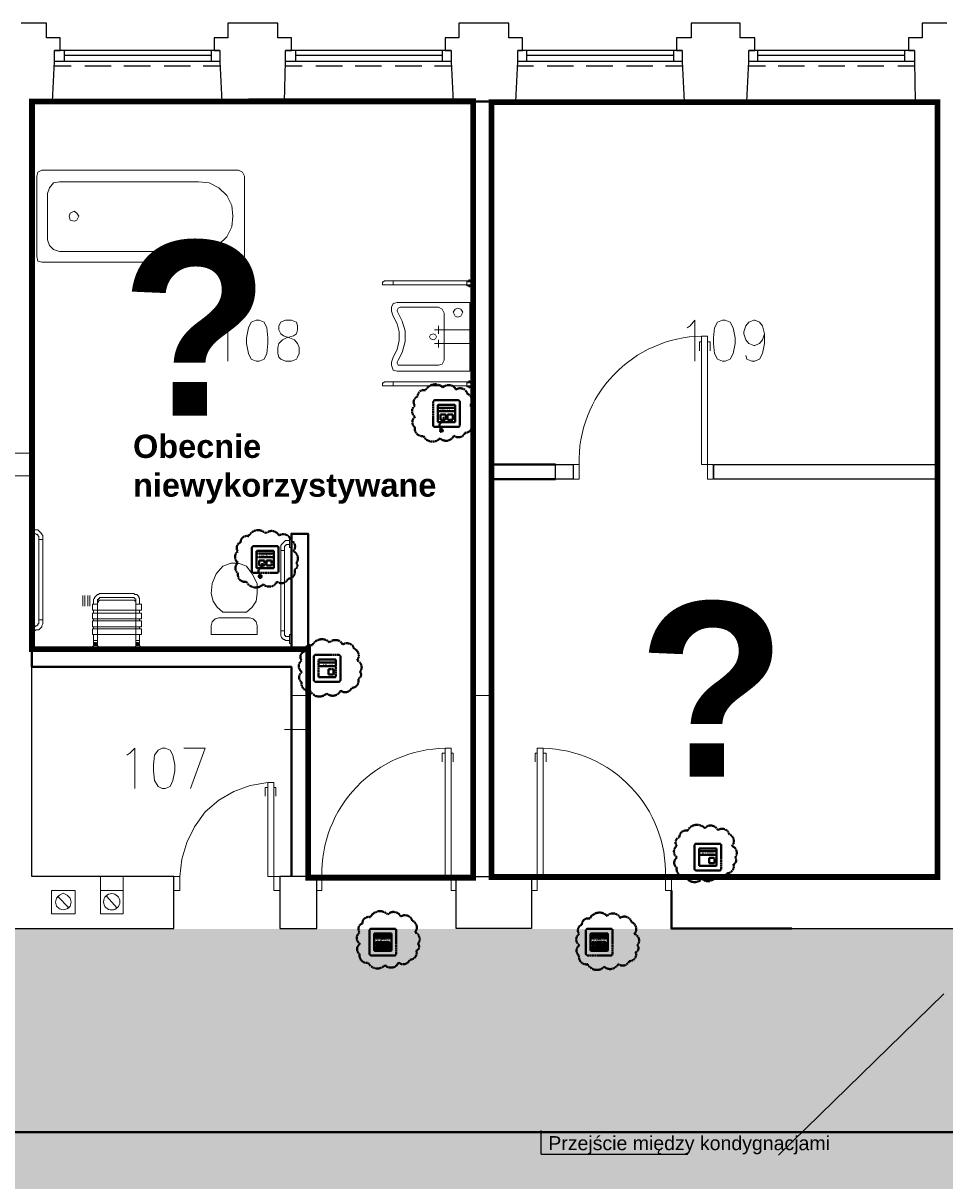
# Model space of a CAD drawing. Header units: millimetres. Extents: x 1 to 17496, y 1 to 30809.
# Tile 69 of 256: x 6733 to 7526, y 13067 to 14062. Entities that reach past the tile are written whole.
import ezdxf
from ezdxf.enums import TextEntityAlignment as Align

# ---------------------------------------------------------------- set-up
doc = ezdxf.new("R2010")
doc.units = ezdxf.units.MM
doc.linetypes.add('BORDER', pattern=[1.75, 0.5, -0.25, 0.5, -0.25, 0, -0.25])
doc.linetypes.add('CENTER', pattern=[2, 1.25, -0.25, 0.25, -0.25])
for name, color, linetype, lineweight in [('0_Przyz_do wyjasnienia', 90, 'CENTER', 40), ('0_Przyz_FAP3002', 1, 'CENTER', 40), ('0_Przyz_FEH-1001', 1, 'CENTER', 40), ('0_Przyz_FIM1000', 1, 'CENTER', 40), ('0_Przyz_instalacja do central', 1, 'Continuous', 40), ('0_Przyz_opisy pom', 255, 'CENTER', 40), ('0_Przyz_Sala chorych', 5, 'BORDER', 40), ('0_Przyz_WC pacjenta', 30, 'CENTER', 40), ('N_SSP_ewakuacja', 4, 'CENTER', 40)]:
    doc.layers.add(name, color=color, linetype=linetype, lineweight=lineweight)
for name, color, linetype in [('2DE_TXTMARK', 41, 'Continuous'), ('2DE_TXTNUM', 11, 'Continuous'), ('PDF _Geometria', 7, 'Continuous'), ('SSP_pomoce', 7, 'Continuous')]:
    doc.layers.add(name, color=color, linetype=linetype)
doc.styles.add('arial', font='arialbd.ttf')
doc.styles.add('CP_ATTR', font='ARIAL.TTF')
doc.styles.add('CP_ELATT', font='ARIAL.TTF')
doc.dimstyles.new('ISO-CP', dxfattribs={"dimtxt": 2.5, "dimasz": 2.5, "dimexe": 1.25, "dimexo": 0.625, "dimtad": 1, "dimtxsty": 'Standard', "dimcen": 2.5, "dimadec": 0, "dimazin": 0, "dimtfac": 1, "dimtmove": 0, "dimatfit": 3, "dimfxl": 1, "dimarcsym": 0})

# ---------------------------------------------------------------- blocks, each defined once
blk = doc.blocks.new('CPELDDS28_zfcpn1o')
for q in [(0, 1.7), (10.5, 0)]:
    blk.add_line((0, 0), q)
at = {"linetype": 'ByBlock', "style": 'CP_ATTR', "flags": 12}
blk.add_attdef('TYPESIZE', (0.5, 0.3), '', height=1, dxfattribs=at)
at = {"linetype": 'ByBlock', "style": 'CP_ATTR', "flags": 9}
blk.add_attdef('VAL', text='', height=0.00005, rotation=270, dxfattribs=at).set_placement((0.732, 0.092), align=Align.MIDDLE_LEFT)
blk = doc.blocks.new('2de_abb_sig_045_1psoxj')
blk.add_lwpolyline([(0, 20), (0, 0, 0.414214), (1.5, -1.5), (21.5, -1.5, 0.414214), (23, 0), (23, 20, 0.414214), (21.5, 21.5), (1.5, 21.5, 0.414214)], format="xyb", close=True)
at = {"flags": 128}
for points in [[(4, 3.1), (4, 16.9)], [(4.6, 17.5), (18.4, 17.5)], [(19, 16.9), (19, 3.1)], [(18.4, 2.5), (4.6, 2.5)]]:
    blk.add_lwpolyline(points, dxfattribs=at)
for centre, start, end in [((4.6, 16.9), 90, 180), ((18.4, 16.9), 0, 90), ((4.6, 3.1), 180, 270), ((18.4, 3.1), 270, 0)]:
    blk.add_arc(centre, 0.6, start, end)
at = {"linetype": 'Continuous', "style": 'CP_ATTR', "flags": 9}
for tag in ['NAME', 'ARTICLE', 'MARK2', 'OTHER1', 'PRODUCT-TYPE', 'ORDER-NO', 'PRODUCER', 'VOLTAGE', 'CURRENT', 'POWER', 'CHARACTER', 'IP', 'OTHER', 'LINK', 'WEIGHT', 'NUMBER', 'GROUP', 'FUNCTION', 'EL-STATUS']:
    blk.add_attdef(tag, text='', height=0.00005, dxfattribs=at).set_placement((0, 0), align=Align.MIDDLE_LEFT)
at = {"layer": '2DE_TXTMARK', "linetype": 'ByBlock', "style": 'CP_ATTR', "width": 0.8, "flags": 8}
blk.add_attdef('MARK1', text='', height=1.8, dxfattribs=at).set_placement((11.5, 27), align=Align.CENTER)
at = {"layer": '2DE_TXTNUM', "style": 'CP_ELATT', "width": 0.8}
blk.add_attdef('TAG', text='', height=2.5, dxfattribs=at).set_placement((11.5, 23), align=Align.CENTER)
blk = doc.blocks.new('2de_abb_sig_011_53jswgj')
blk.add_hatch(color=256).paths.add_polyline_path([(4.43, -14.56, 0.52796), (2.73, -13.39, 1.894083)])
for p, q in [((15, 5), (0, 5)), ((15, 2), (0, 2)), ((2.32, -1.2), (2.32, -4.8)), ((6.38, -0.75), (2.76, -0.75)), ((2.77, -5.25), (6.37, -5.25)), ((4.46, -6.18), (2.81, -7.85)), ((6.82, -4.8), (6.82, -1.2)), ((6.82, -4.35), (6.82, -4.35)), ((8.47, -1.2), (8.47, -4.8)), ((12.53, -0.75), (8.91, -0.75)), ((8.92, -5.25), (12.52, -5.25)), ((12.97, -4.8), (12.97, -1.2)), ((12.97, -4.35), (12.97, -4.35)), ((1.71, -10.8), (3.18, -14.56))]:
    blk.add_line(p, q)
at = {"flags": 128}
for points in [[(0, -6.9), (0, 6.9)], [(0.6, 7.5), (14.4, 7.5)], [(15, 6.9), (15, -6.9)], [(14.4, -7.5), (0.6, -7.5)]]:
    blk.add_lwpolyline(points, dxfattribs=at)
blk.add_circle((3.18, -14.56), 1.25)
for centre, radius, start, end in [((0.6, 6.9), 0.6, 90, 180), ((14.4, 6.9), 0.6, 0, 90), ((0.6, -6.9), 0.6, 180, 270), ((3.91, -9.94), 2.36, 117.73799, 201.32906), ((2.77, -1.2), 0.45, 88.75983, 180), ((2.77, -4.8), 0.45, 180, 270), ((2.77, -4.52), 2.36, 315.55137, 40.26904), ((6.37, -1.2), 0.45, 0, 91.24017), ((6.37, -4.8), 0.45, 270, 0), ((8.92, -1.2), 0.45, 88.75983, 180), ((8.92, -4.8), 0.45, 180, 270), ((12.52, -1.2), 0.45, 0, 91.24017), ((12.52, -4.8), 0.45, 270, 0), ((14.4, -6.9), 0.6, 270, 0)]:
    blk.add_arc(centre, radius, start, end)
at = {"linetype": 'Continuous', "style": 'CP_ATTR', "flags": 9}
for tag in ['NAME', 'ARTICLE', 'MARK2', 'OTHER1', 'PRODUCT-TYPE', 'ORDER-NO', 'PRODUCER', 'VOLTAGE', 'CURRENT', 'POWER', 'CHARACTER', 'IP', 'OTHER', 'LINK', 'WEIGHT', 'NUMBER', 'GROUP', 'FUNCTION', 'EL-STATUS']:
    blk.add_attdef(tag, text='', height=0.00005, dxfattribs=at).set_placement((0, -6.9), align=Align.MIDDLE_LEFT)
at = {"layer": '2DE_TXTMARK', "linetype": 'ByBlock', "style": 'CP_ATTR', "width": 0.8, "flags": 8}
blk.add_attdef('MARK1', text='', height=1.8, dxfattribs=at).set_placement((7.5, 3.5), align=Align.MIDDLE_CENTER)
at = {"layer": '2DE_TXTNUM', "style": 'CP_ELATT', "width": 0.8}
blk.add_attdef('TAG', text='', height=2.5, dxfattribs=at).set_placement((7.5, 9), align=Align.CENTER)
blk = doc.blocks.new('2de_abb_sig_004_fzxky90')
blk.add_hatch(color=10).paths.add_polyline_path([(1.5, -2.25), (13.5, -2.25), (13.5, 0), (1.5, 0)])
at = {"color": 10}
for p, q in [((1.5, 0), (13.5, 0)), ((1.5, 0), (1.5, -2.25)), ((13.5, 0), (13.5, -2.25)), ((1.5, -2.25), (13.5, -2.25))]:
    blk.add_line(p, q, dxfattribs=at)
at = {"flags": 128}
for points in [[(0, -6.9), (0, 6.9)], [(0.6, 7.5), (14.4, 7.5)], [(15, 6.9), (15, -6.9)], [(14.4, -7.5), (0.6, -7.5)]]:
    blk.add_lwpolyline(points, dxfattribs=at)
for points in [[(1.5, 3.38), (1.5, 6.38)], [(1.95, 6.38), (1.95, 3.38)], [(2.4, 3.38), (2.4, 6.38)], [(2.85, 6.38), (2.85, 3.38)], [(3.3, 3.38), (3.3, 6.38)], [(3.75, 6.38), (3.75, 3.38)], [(4.2, 3.38), (4.2, 6.38)], [(4.65, 6.38), (4.65, 3.38)], [(5.1, 3.38), (5.1, 6.38)], [(5.55, 6.38), (5.55, 3.38)], [(6, 3.38), (6, 6.38)], [(6.45, 6.38), (6.45, 3.38)], [(6.9, 3.38), (6.9, 6.38)], [(7.35, 6.38), (7.35, 3.38)], [(7.8, 3.38), (7.8, 6.38)], [(8.25, 6.38), (8.25, 3.38)], [(8.7, 3.38), (8.7, 6.38)], [(9.15, 6.38), (9.15, 3.38)], [(9.6, 3.38), (9.6, 6.38)], [(10.05, 6.38), (10.05, 3.38)], [(10.5, 3.38), (10.5, 6.38)], [(10.95, 6.38), (10.95, 3.38)], [(11.4, 3.38), (11.4, 6.38)], [(11.85, 6.38), (11.85, 3.38)], [(12.3, 3.38), (12.3, 6.38)], [(12.75, 6.38), (12.75, 3.38)], [(13.2, 3.38), (13.2, 6.38)], [(13.65, 6.38), (13.65, 3.38)], [(1.5, -6.38), (1.5, -3.38)], [(1.95, -3.38), (1.95, -6.38)], [(2.4, -6.38), (2.4, -3.38)], [(2.85, -3.38), (2.85, -6.38)], [(3.3, -6.38), (3.3, -3.38)], [(3.75, -3.38), (3.75, -6.38)], [(4.2, -6.38), (4.2, -3.38)], [(4.65, -3.38), (4.65, -6.38)], [(5.1, -6.38), (5.1, -3.38)], [(5.55, -3.38), (5.55, -6.38)], [(6, -6.38), (6, -3.38)], [(6.45, -3.38), (6.45, -6.38)], [(6.9, -6.38), (6.9, -3.38)], [(7.35, -3.38), (7.35, -6.38)], [(7.8, -6.38), (7.8, -3.38)], [(8.25, -3.38), (8.25, -6.38)], [(8.7, -6.38), (8.7, -3.38)], [(9.15, -3.38), (9.15, -6.38)], [(9.6, -6.38), (9.6, -3.38)], [(10.05, -3.38), (10.05, -6.38)], [(10.5, -6.38), (10.5, -3.38)], [(10.95, -3.38), (10.95, -6.38)], [(11.4, -6.38), (11.4, -3.38)], [(11.85, -3.38), (11.85, -6.38)], [(12.3, -6.38), (12.3, -3.38)], [(12.75, -3.38), (12.75, -6.38)], [(13.2, -6.38), (13.2, -3.38)], [(13.65, -3.38), (13.65, -6.38)]]:
    blk.add_lwpolyline(points)
for centre, radius, start, end in [((0.6, 6.9), 0.6, 90, 180), ((1.73, 6.38), 0.225, 0, 180), ((1.73, 3.38), 0.225, 180, 0), ((2.63, 6.38), 0.225, 0, 180), ((2.63, 3.38), 0.225, 180, 0), ((3.53, 6.38), 0.225, 0, 180), ((3.53, 3.38), 0.225, 180, 0), ((4.43, 6.38), 0.225, 0, 180), ((4.43, 3.38), 0.225, 180, 0), ((5.33, 6.38), 0.225, 0, 180), ((5.33, 3.38), 0.225, 180, 0), ((6.23, 6.38), 0.225, 0, 180), ((6.23, 3.38), 0.225, 180, 0), ((7.13, 6.38), 0.225, 0, 180), ((7.13, 3.38), 0.225, 180, 0), ((8.03, 6.38), 0.225, 0, 180), ((8.03, 3.38), 0.225, 180, 0), ((8.93, 6.38), 0.225, 0, 180), ((8.93, 3.38), 0.225, 180, 0), ((9.83, 6.38), 0.225, 0, 180), ((9.83, 3.38), 0.225, 180, 0), ((10.73, 6.38), 0.225, 0, 180), ((10.73, 3.38), 0.225, 180, 0), ((11.63, 6.38), 0.225, 0, 180), ((11.63, 3.38), 0.225, 180, 0), ((12.53, 6.38), 0.225, 0, 180), ((12.53, 3.38), 0.225, 180, 0), ((13.43, 6.38), 0.225, 0, 180), ((13.43, 3.38), 0.225, 180, 0), ((14.4, 6.9), 0.6, 0, 90), ((0.6, -6.9), 0.6, 180, 270), ((1.73, -3.38), 0.225, 0, 180), ((1.73, -6.38), 0.225, 180, 0), ((2.63, -3.38), 0.225, 0, 180), ((2.63, -6.38), 0.225, 180, 0), ((3.53, -3.38), 0.225, 0, 180), ((3.53, -6.38), 0.225, 180, 0), ((4.43, -3.38), 0.225, 0, 180), ((4.43, -6.38), 0.225, 180, 0), ((5.33, -3.38), 0.225, 0, 180), ((5.33, -6.38), 0.225, 180, 0), ((6.23, -3.38), 0.225, 0, 180), ((6.23, -6.38), 0.225, 180, 0), ((7.13, -3.38), 0.225, 0, 180), ((7.13, -6.38), 0.225, 180, 0), ((8.03, -3.38), 0.225, 0, 180), ((8.03, -6.38), 0.225, 180, 0), ((8.93, -3.38), 0.225, 0, 180), ((8.93, -6.38), 0.225, 180, 0), ((9.83, -3.38), 0.225, 0, 180), ((9.83, -6.38), 0.225, 180, 0), ((10.73, -3.38), 0.225, 0, 180), ((10.73, -6.38), 0.225, 180, 0), ((11.63, -3.38), 0.225, 0, 180), ((11.63, -6.38), 0.225, 180, 0), ((12.53, -3.38), 0.225, 0, 180), ((12.53, -6.38), 0.225, 180, 0), ((13.43, -3.38), 0.225, 0, 180), ((13.43, -6.38), 0.225, 180, 0), ((14.4, -6.9), 0.6, 270, 0)]:
    blk.add_arc(centre, radius, start, end)
at = {"linetype": 'Continuous', "style": 'CP_ATTR', "flags": 9}
for tag in ['EL-STATUS', 'FUNCTION', 'GROUP', 'NUMBER', 'WEIGHT', 'LINK', 'OTHER', 'IP', 'CHARACTER', 'POWER', 'CURRENT', 'VOLTAGE', 'PRODUCER', 'ORDER-NO', 'PRODUCT-TYPE', 'OTHER1', 'MARK2', 'ARTICLE', 'NAME']:
    blk.add_attdef(tag, text='', height=0.00005, dxfattribs=at).set_placement((0, -6.9), align=Align.MIDDLE_LEFT)
at = {"layer": '2DE_TXTMARK', "linetype": 'ByBlock', "style": 'CP_ATTR', "width": 0.8, "flags": 8}
blk.add_attdef('MARK1', text='', height=1.8, dxfattribs=at).set_placement((7.5, 1.5), align=Align.MIDDLE_CENTER)
at = {"layer": '2DE_TXTNUM', "style": 'CP_ELATT', "width": 0.8}
blk.add_attdef('TAG', text='', height=2.5, dxfattribs=at).set_placement((7.5, 9), align=Align.CENTER)
blk = doc.blocks.new('2de_abb_sig_001_fzxmh7f')
for p, q in [((15, 5), (0, 5)), ((15, 2), (0, 2)), ((8.57, -1.2), (8.57, -4.8)), ((12.63, -0.75), (9.01, -0.75)), ((9.02, -5.25), (12.62, -5.25)), ((13.07, -4.8), (13.07, -1.2)), ((13.07, -4.35), (13.07, -4.35))]:
    blk.add_line(p, q)
at = {"flags": 128}
for points in [[(0, -6.9), (0, 6.9)], [(0.6, 7.5), (14.4, 7.5)], [(15, 6.9), (15, -6.9)], [(14.4, -7.5), (0.6, -7.5)]]:
    blk.add_lwpolyline(points, dxfattribs=at)
for centre, radius, start, end in [((0.6, 6.9), 0.6, 90, 180), ((14.4, 6.9), 0.6, 0, 90), ((0.6, -6.9), 0.6, 180, 270), ((9.02, -1.2), 0.45, 88.75983, 180), ((9.02, -4.8), 0.45, 180, 270), ((12.62, -1.2), 0.45, 0, 91.24017), ((12.62, -4.8), 0.45, 270, 0), ((14.4, -6.9), 0.6, 270, 0)]:
    blk.add_arc(centre, radius, start, end)
at = {"linetype": 'Continuous', "style": 'CP_ATTR', "flags": 9}
for tag in ['NAME', 'ARTICLE', 'MARK2', 'OTHER1', 'PRODUCT-TYPE', 'ORDER-NO', 'PRODUCER', 'VOLTAGE', 'CURRENT', 'POWER', 'CHARACTER', 'IP', 'OTHER', 'LINK', 'WEIGHT', 'NUMBER', 'GROUP', 'FUNCTION', 'EL-STATUS']:
    blk.add_attdef(tag, text='', height=0.00005, dxfattribs=at).set_placement((0, -6.9), align=Align.MIDDLE_LEFT)
at = {"layer": '2DE_TXTMARK', "linetype": 'ByBlock', "style": 'CP_ATTR', "width": 0.8, "flags": 8}
blk.add_attdef('MARK1', text='', height=1.8, dxfattribs=at).set_placement((7.5, 3.5), align=Align.MIDDLE_CENTER)
at = {"layer": '2DE_TXTNUM', "style": 'CP_ELATT', "width": 0.8}
blk.add_attdef('TAG', text='', height=2.5, dxfattribs=at).set_placement((7.5, 9), align=Align.CENTER)

msp = doc.modelspace()

# ---------------------------------------------------------------- hatches: boundary and pattern name
at = {"layer": 'N_SSP_ewakuacja', "lineweight": 60, "transparency": 33554457}
h = msp.add_hatch(color=51, dxfattribs=at)
h.dxf.hatch_style = 1
h.paths.add_polyline_path([(5586.25, 13139.64), (5591.56, 13124.34), (5591.56, 12998.17), (9155.53, 12998.17), (9155.53, 12381.48), (9411.6, 12381.48), (9411.6, 13002.44), (13346.47, 13002.44), (13346.47, 12870.14), (13564.12, 12870.14), (13564.12, 13410.01), (13350.74, 13410.01), (13350.74, 13283.68), (6331.77, 13283.68), (6331.77, 13152.98), (6137.05, 13152.98), (6137.05, 13139.64)])

# ---------------------------------------------------------------- linework, layer by layer
at = {"layer": '0_Przyz_do wyjasnienia'}
for points in [[(7078.98, 13746.6, -0.5206), (7093.84, 13748.98, -0.5206), (7093.84, 13748.98, -0.5206), (7105.14, 13747.2, -0.5206), (7105.14, 13747.2, -0.5206), (7114.94, 13743.63, -0.5206), (7114.94, 13743.63, -0.5206), (7117.32, 13733.53, -0.5206), (7117.32, 13733.53, -0.5206), (7120, 13723.72, -0.5206), (7120, 13723.72, -0.5206), (7118.51, 13717.77, -0.5206), (7118.51, 13717.77, -0.5206), (7112.86, 13710.05, -0.5206), (7112.86, 13710.05, -0.5206), (7103.35, 13707.67, -0.5206), (7103.35, 13707.67, -0.5206), (7091.46, 13705.29, -0.5206), (7091.46, 13705.29, -0.5206), (7077.2, 13707.37, -0.5206), (7077.2, 13707.37, -0.5206), (7069.77, 13714.8, -0.5206), (7069.77, 13714.8, -0.5206), (7070.06, 13723.72, -0.5206), (7070.06, 13723.72, -0.5206), (7069.77, 13733.53, -0.5206), (7069.77, 13733.53, -0.5206), (7072.15, 13741.25, -0.5206), (7072.15, 13741.25, -0.5206)], [(6926.81, 13621.21, -0.5206), (6941.67, 13623.59, -0.5206), (6941.67, 13623.59, -0.5206), (6952.96, 13621.81, -0.5206), (6952.96, 13621.81, -0.5206), (6962.77, 13618.24, -0.5206), (6962.77, 13618.24, -0.5206), (6965.15, 13608.14, -0.5206), (6965.15, 13608.14, -0.5206), (6967.82, 13598.33, -0.5206), (6967.82, 13598.33, -0.5206), (6966.34, 13592.38, -0.5206), (6966.34, 13592.38, -0.5206), (6960.69, 13584.66, -0.5206), (6960.69, 13584.66, -0.5206), (6951.18, 13582.28, -0.5206), (6951.18, 13582.28, -0.5206), (6939.29, 13579.9, -0.5206), (6939.29, 13579.9, -0.5206), (6925.03, 13581.98, -0.5206), (6925.03, 13581.98, -0.5206), (6917.6, 13589.41, -0.5206), (6917.6, 13589.41, -0.5206), (6917.89, 13598.33, -0.5206), (6917.89, 13598.33, -0.5206), (6917.6, 13608.14, -0.5206), (6917.6, 13608.14, -0.5206), (6919.97, 13615.86, -0.5206), (6919.97, 13615.86, -0.5206)], [(6981.59, 13527.48, -0.5206), (6996.45, 13529.85, -0.5206), (6996.45, 13529.85, -0.5206), (7007.75, 13528.07, -0.5206), (7007.75, 13528.07, -0.5206), (7017.55, 13524.5, -0.5206), (7017.55, 13524.5, -0.5206), (7019.93, 13514.4, -0.5206), (7019.93, 13514.4, -0.5206), (7022.61, 13504.59, -0.5206), (7022.61, 13504.59, -0.5206), (7021.12, 13498.65, -0.5206), (7021.12, 13498.65, -0.5206), (7015.47, 13490.92, -0.5206), (7015.47, 13490.92, -0.5206), (7005.96, 13488.54, -0.5206), (7005.96, 13488.54, -0.5206), (6994.07, 13486.16, -0.5206), (6994.07, 13486.16, -0.5206), (6979.81, 13488.25, -0.5206), (6979.81, 13488.25, -0.5206), (6972.38, 13495.68, -0.5206), (6972.38, 13495.68, -0.5206), (6972.68, 13504.59, -0.5206), (6972.68, 13504.59, -0.5206), (6972.38, 13514.4, -0.5206), (6972.38, 13514.4, -0.5206), (6974.76, 13522.13, -0.5206), (6974.76, 13522.13, -0.5206)], [(7304.19, 13368, -0.5206), (7319.05, 13370.38, -0.5206), (7319.05, 13370.38, -0.5206), (7330.35, 13368.6, -0.5206), (7330.35, 13368.6, -0.5206), (7340.16, 13365.03, -0.5206), (7340.16, 13365.03, -0.5206), (7342.53, 13354.92, -0.5206), (7342.53, 13354.92, -0.5206), (7345.21, 13345.12, -0.5206), (7345.21, 13345.12, -0.5206), (7343.72, 13339.17, -0.5206), (7343.72, 13339.17, -0.5206), (7338.08, 13331.44, -0.5206), (7338.08, 13331.44, -0.5206), (7328.57, 13329.07, -0.5206), (7328.57, 13329.07, -0.5206), (7316.68, 13326.69, -0.5206), (7316.68, 13326.69, -0.5206), (7302.41, 13328.77, -0.5206), (7302.41, 13328.77, -0.5206), (7294.98, 13336.2, -0.5206), (7294.98, 13336.2, -0.5206), (7295.28, 13345.12, -0.5206), (7295.28, 13345.12, -0.5206), (7294.98, 13354.92, -0.5206), (7294.98, 13354.92, -0.5206), (7297.36, 13362.65, -0.5206), (7297.36, 13362.65, -0.5206)], [(7031.5, 13293.74, -0.5206), (7046.36, 13296.12, -0.5206), (7046.36, 13296.12, -0.5206), (7057.66, 13294.34, -0.5206), (7057.66, 13294.34, -0.5206), (7067.47, 13290.77, -0.5206), (7067.47, 13290.77, -0.5206), (7069.84, 13280.66, -0.5206), (7069.84, 13280.66, -0.5206), (7072.52, 13270.86, -0.5206), (7072.52, 13270.86, -0.5206), (7071.03, 13264.91, -0.5206), (7071.03, 13264.91, -0.5206), (7065.39, 13257.19, -0.5206), (7065.39, 13257.19, -0.5206), (7055.87, 13254.81, -0.5206), (7055.87, 13254.81, -0.5206), (7043.99, 13252.43, -0.5206), (7043.99, 13252.43, -0.5206), (7029.72, 13254.51, -0.5206), (7029.72, 13254.51, -0.5206), (7022.29, 13261.94, -0.5206), (7022.29, 13261.94, -0.5206), (7022.59, 13270.86, -0.5206), (7022.59, 13270.86, -0.5206), (7022.29, 13280.66, -0.5206), (7022.29, 13280.66, -0.5206), (7024.67, 13288.39, -0.5206), (7024.67, 13288.39, -0.5206)], [(7220.2, 13292.52, -0.5206), (7235.06, 13294.9, -0.5206), (7235.06, 13294.9, -0.5206), (7246.35, 13293.12, -0.5206), (7246.35, 13293.12, -0.5206), (7256.16, 13289.55, -0.5206), (7256.16, 13289.55, -0.5206), (7258.54, 13279.45, -0.5206), (7258.54, 13279.45, -0.5206), (7261.21, 13269.64, -0.5206), (7261.21, 13269.64, -0.5206), (7259.72, 13263.7, -0.5206), (7259.72, 13263.7, -0.5206), (7254.08, 13255.97, -0.5206), (7254.08, 13255.97, -0.5206), (7244.57, 13253.59, -0.5206), (7244.57, 13253.59, -0.5206), (7232.68, 13251.21, -0.5206), (7232.68, 13251.21, -0.5206), (7218.41, 13253.29, -0.5206), (7218.41, 13253.29, -0.5206), (7210.98, 13260.72, -0.5206), (7210.98, 13260.72, -0.5206), (7211.28, 13269.64, -0.5206), (7211.28, 13269.64, -0.5206), (7210.98, 13279.45, -0.5206), (7210.98, 13279.45, -0.5206), (7213.36, 13287.17, -0.5206), (7213.36, 13287.17, -0.5206)]]:
    msp.add_lwpolyline(points, format="xyb", close=True, dxfattribs=at)
at = {"layer": '0_Przyz_instalacja do central'}
msp.add_lwpolyline([(3641.76, 13261.06), (3641.76, 13109.13), (8077.12, 13109.13), (8077.12, 13346.76)], dxfattribs=at)
at = {"layer": '0_Przyz_Sala chorych', "ltscale": 500, "const_width": 5}
msp.add_lwpolyline([(7135.68, 13994.2), (7519.18, 13994.2), (7519.18, 13328.3), (7135.73, 13328.3)], close=True, dxfattribs=at)
at = {"layer": '0_Przyz_WC pacjenta', "ltscale": 500, "const_width": 5}
msp.add_lwpolyline([(7119.99, 13327.68), (6977.99, 13327.68), (6977.99, 13524.16), (6740.5, 13524.16), (6740.5, 13994.83), (7119.97, 13995.02), (7119.97, 13995.02)], close=True, dxfattribs=at)
at = {"layer": 'PDF _Geometria', "lineweight": 25}
for points in [[(6676.47, 13283.97), (6862.6, 13283.97), (6862.6, 13328.61), (6740.48, 13328.61), (6740.48, 13994.81), (6758.16, 13994.81), (6759.85, 14029.34), (6759.85, 14038.6), (6764.9, 14038.6), (6764.9, 14049.55), (6753.11, 14049.55), (6753.11, 14062.18), (6731.21, 14062.18)], [(6903.87, 13994.81), (6957.77, 13994.81), (6958.61, 14029.34), (6958.61, 14038.6), (6963.66, 14038.6), (6963.66, 14049.55), (6951.87, 14049.55), (6951.87, 14062.18), (6930.82, 14062.18), (6908.92, 14062.18), (6908.92, 14049.55), (6897.13, 14049.55), (6897.13, 14038.6), (6902.18, 14038.6), (6902.18, 14029.34), (6903.87, 13994.81), (6758.16, 13994.81)], [(7102.63, 13994.81), (7156.53, 13994.81), (7158.22, 14029.34), (7158.22, 14038.6), (7162.43, 14038.6), (7162.43, 14049.55), (7150.64, 14049.55), (7150.64, 14062.18), (7129.58, 14062.18), (7107.69, 14062.18), (7107.69, 14049.55), (7095.89, 14049.55), (7095.89, 14038.6), (7100.95, 14038.6), (7100.95, 14029.34), (7102.63, 13994.81), (6957.77, 13994.81)], [(7301.4, 13994.81), (7355.3, 13994.81), (7356.98, 14029.34), (7356.98, 14038.6), (7362.04, 14038.6), (7362.04, 14049.55), (7349.4, 14049.55), (7349.4, 14062.18), (7328.35, 14062.18), (7307.29, 14062.18), (7307.29, 14049.55), (7294.66, 14049.55), (7294.66, 14038.6), (7299.71, 14038.6), (7299.71, 14029.34), (7301.4, 13994.81), (7156.53, 13994.81)], [(7527.11, 14062.18), (7506.06, 14062.18), (7506.06, 14049.55), (7494.27, 14049.55), (7494.27, 14038.6), (7499.32, 14038.6), (7499.32, 14029.34), (7500.16, 13994.81), (7355.3, 13994.81)], [(6902.18, 14038.6), (6759.85, 14038.6)], [(6768.27, 14038.6), (6768.27, 14029.34)], [(6894.6, 14034.39), (6768.27, 14034.39)], [(6894.6, 14038.6), (6894.6, 14029.34)], [(7100.95, 14038.6), (6958.61, 14038.6)], [(6967.03, 14038.6), (6967.03, 14029.34)], [(7093.37, 14034.39), (6967.03, 14034.39)], [(7093.37, 14038.6), (7093.37, 14029.34)], [(7299.71, 14038.6), (7158.22, 14038.6)], [(7165.8, 14038.6), (7165.8, 14029.34)], [(7292.13, 14034.39), (7165.8, 14034.39)], [(7292.13, 14038.6), (7292.13, 14029.34)], [(7499.32, 14038.6), (7356.98, 14038.6)], [(7364.56, 14038.6), (7364.56, 14029.34)], [(7490.9, 14034.39), (7364.56, 14034.39)], [(7490.9, 14038.6), (7490.9, 14029.34)], [(6902.18, 14029.34), (6759.85, 14029.34)], [(6774.16, 14025.13), (6759.85, 14025.13)], [(6808.7, 14025.13), (6785.96, 14025.13)], [(6842.38, 14025.13), (6819.64, 14025.13)], [(6876.92, 14025.13), (6854.18, 14025.13)], [(6902.18, 14025.13), (6887.86, 14025.13)], [(7100.95, 14029.34), (6958.61, 14029.34)], [(6972.93, 14025.13), (6958.61, 14025.13)], [(7007.46, 14025.13), (6984.72, 14025.13)], [(7041.15, 14025.13), (7018.41, 14025.13)], [(7075.68, 14025.13), (7052.94, 14025.13)], [(7100.95, 14025.13), (7086.63, 14025.13)], [(7171.69, 14025.13), (7157.38, 14025.13)], [(7299.71, 14029.34), (7158.22, 14029.34)], [(7206.23, 14025.13), (7183.49, 14025.13)], [(7239.91, 14025.13), (7217.17, 14025.13)], [(7274.45, 14025.13), (7251.71, 14025.13)], [(7300.55, 14025.13), (7285.39, 14025.13)], [(7499.32, 14029.34), (7356.98, 14029.34)], [(7371.3, 14025.13), (7356.98, 14025.13)], [(7404.99, 14025.13), (7382.25, 14025.13)], [(7439.52, 14025.13), (7416.78, 14025.13)], [(7473.21, 14025.13), (7450.47, 14025.13)], [(7499.32, 14025.13), (7485, 14025.13)], [(7500.16, 13994.81), (7519.53, 13994.81), (7519.53, 13328.61), (7290.45, 13328.61)], [(7394.04, 13283.97), (7574.28, 13283.97)]]:
    msp.add_lwpolyline(points, dxfattribs=at)
at = {"layer": 'PDF _Geometria', "lineweight": 18}
for points in [[(6773.32, 13994.81), (6755.64, 13994.81)], [(7084.95, 13994.81), (7066.42, 13994.81)], [(6913.13, 13897.11), (6913.13, 13896.27), (6912.29, 13905.53), (6908.08, 13913.95), (6901.34, 13920.69), (6892.92, 13924.9), (6883.65, 13925.74), (6764.06, 13925.74), (6759, 13924.9), (6755.64, 13920.69), (6753.95, 13915.64), (6753.95, 13876.05), (6755.64, 13871), (6759, 13867.63), (6764.06, 13865.94), (6883.65, 13865.94), (6892.92, 13867.63), (6901.34, 13871.84), (6908.08, 13878.58), (6912.29, 13887), (6913.13, 13896.27)], [(7114.42, 13840.68), (7114.42, 13837.31), (7117.79, 13837.31), (7043.68, 13837.31), (7041.99, 13837.31), (7041.99, 13839.84), (7042.83, 13839.84), (7043.68, 13840.68), (7051.26, 13840.68), (7117.79, 13840.68)], [(7051.26, 13840.68), (7051.26, 13837.31)], [(7117.79, 13840.68), (7114.42, 13840.68), (7117.79, 13840.68)], [(7114.42, 13839.84), (7117.79, 13839.84)], [(6903.02, 13800.25), (6905.55, 13801.94), (6908.92, 13806.99), (6908.92, 13771.62)], [(7090, 13795.2), (7090, 13801.94)], [(7303.92, 13800.25), (7306.45, 13801.94), (7310.66, 13806.99), (7310.66, 13771.62)], [(7370.46, 13795.2), (7368.77, 13790.14), (7366.25, 13786.78), (7362.04, 13785.09), (7361.19, 13785.09), (7356.98, 13786.78), (7354.46, 13790.14), (7352.77, 13795.2), (7352.77, 13796.88), (7354.46, 13801.94), (7356.98, 13805.3), (7361.19, 13806.99), (7362.04, 13806.99), (7366.25, 13805.3), (7368.77, 13801.94), (7370.46, 13795.2), (7370.46, 13786.78), (7368.77, 13778.35), (7366.25, 13773.3), (7362.04, 13771.62), (7359.51, 13771.62), (7355.3, 13773.3), (7354.46, 13776.67)], [(7119.48, 13798.57), (7086.63, 13798.57)], [(7119.48, 13786.78), (7086.63, 13786.78)], [(7090, 13790.14), (7090, 13783.41)], [(7316.27, 13788.2), (7314.58, 13788.2), (7314.58, 13780.62)], [(7321.32, 13788.2), (7323.85, 13788.2), (7323.85, 13780.62)], [(7114.42, 13753.93), (7114.42, 13750.56), (7117.79, 13750.56), (7043.68, 13750.56), (7041.99, 13750.56), (7041.99, 13753.09), (7042.83, 13753.09), (7043.68, 13753.93), (7051.26, 13753.93), (7117.79, 13753.93)], [(7051.26, 13753.93), (7051.26, 13750.56)], [(7117.79, 13753.93), (7114.42, 13753.93), (7117.79, 13753.93)], [(7114.42, 13753.09), (7117.79, 13753.09)], [(6703.42, 13692.45), (6740.48, 13692.45)], [(6703.42, 13673.08), (6740.48, 13673.08)], [(6742.16, 13543.37), (6743, 13543.37), (6743.84, 13544.22), (6744.69, 13544.22), (6745.53, 13545.06), (6745.53, 13545.9), (6746.37, 13545.9), (6746.37, 13546.74), (6746.37, 13549.27), (6749.74, 13549.27), (6749.74, 13618.33), (6749.74, 13620.02), (6749.74, 13621.7), (6748.9, 13622.54), (6748.9, 13623.38), (6748.06, 13624.23), (6747.21, 13625.07), (6746.37, 13625.91), (6745.53, 13626.75), (6743, 13626.75), (6742.16, 13626.75)], [(6742.16, 13540), (6743, 13540), (6743.84, 13540.85), (6746.37, 13540.85), (6747.21, 13541.69), (6748.06, 13542.53), (6748.9, 13543.37), (6748.9, 13544.22), (6749.74, 13545.9), (6749.74, 13546.74), (6749.74, 13549.27), (6746.37, 13549.27), (6746.37, 13618.33), (6749.74, 13618.33), (6746.37, 13618.33), (6746.37, 13620.02), (6746.37, 13620.86), (6745.53, 13621.7), (6745.53, 13622.54), (6744.69, 13622.54), (6743.84, 13623.38), (6743, 13623.38), (6742.16, 13623.38)], [(6961.98, 13534.95), (6958.61, 13534.95), (6958.61, 13535.79), (6957.77, 13535.79), (6957.77, 13536.64), (6957.77, 13537.48), (6957.77, 13540), (6954.4, 13540), (6954.4, 13609.07), (6954.4, 13611.59), (6954.4, 13613.28), (6955.24, 13614.12), (6956.08, 13614.96), (6956.93, 13615.8), (6957.77, 13616.65), (6958.61, 13617.49), (6961.14, 13617.49), (6961.98, 13617.49)], [(6961.98, 13531.58), (6961.14, 13531.58), (6958.61, 13531.58), (6957.77, 13532.42), (6956.93, 13532.42), (6956.08, 13533.27), (6955.24, 13534.11), (6954.4, 13535.79), (6954.4, 13536.64), (6954.4, 13537.48), (6954.4, 13540), (6957.77, 13540), (6957.77, 13609.07), (6954.4, 13609.07), (6957.77, 13609.07), (6957.77, 13611.59), (6957.77, 13612.44), (6958.61, 13613.28), (6959.45, 13614.12), (6961.14, 13614.12), (6961.98, 13614.12)], [(6784.27, 13570.32), (6784.27, 13561.06)], [(6785.96, 13570.32), (6785.96, 13561.06)], [(6788.48, 13570.32), (6788.48, 13561.06)], [(6790.17, 13570.32), (6790.17, 13561.06)], [(6796.9, 13562.74), (6793.54, 13562.74), (6793.54, 13565.27)], [(6829.75, 13566.96), (6829.75, 13566.11), (6829.75, 13566.96), (6828.91, 13567.8), (6828.07, 13568.64), (6827.22, 13568.64), (6812.91, 13568.64), (6800.27, 13568.64), (6798.59, 13568.64), (6798.59, 13567.8), (6797.75, 13567.8), (6797.75, 13566.96), (6796.9, 13566.11), (6796.9, 13566.96)], [(6796.9, 13559.38), (6796.9, 13565.27), (6796.9, 13566.11)], [(6798.59, 13524.84), (6796.9, 13527.37), (6796.9, 13536.64), (6796.9, 13562.74), (6796.9, 13564.43), (6797.75, 13564.43), (6797.75, 13565.27), (6798.59, 13566.11), (6812.91, 13566.11), (6828.91, 13566.11), (6828.91, 13565.27), (6829.75, 13565.27), (6829.75, 13562.74), (6829.75, 13536.64), (6829.75, 13527.37), (6828.91, 13524.84)], [(6829.75, 13566.11), (6829.75, 13559.38)], [(6829.75, 13564.43), (6829.75, 13565.27)], [(6833.12, 13562.74), (6829.75, 13562.74)], [(6833.12, 13565.27), (6833.12, 13562.74), (6833.12, 13566.11)], [(6793.54, 13550.11), (6793.54, 13548.43)], [(6793.54, 13543.37), (6793.54, 13542.53), (6793.54, 13541.69)], [(6833.12, 13550.11), (6833.12, 13548.43)], [(6833.12, 13543.37), (6833.12, 13542.53), (6833.12, 13541.69)], [(6793.54, 13536.64), (6793.54, 13527.37)], [(6834.8, 13524.84), (6833.12, 13527.37), (6833.12, 13536.64)], [(6957.77, 13537.48), (6957.77, 13538.32)], [(6801.12, 13524.84), (6801.12, 13524), (6789.32, 13524), (6789.32, 13525.69), (6801.12, 13525.69)], [(6794.38, 13527.37), (6794.38, 13529.9), (6793.54, 13529.9), (6795.22, 13529.9), (6795.22, 13527.37), (6793.54, 13527.37), (6791.85, 13524.84)], [(6796.9, 13531.58), (6793.54, 13531.58), (6796.9, 13531.58)], [(6795.22, 13529.06), (6796.06, 13529.06)], [(6796.06, 13528.21), (6795.22, 13528.21), (6796.06, 13528.21)], [(6795.22, 13527.37), (6796.06, 13527.37), (6796.9, 13527.37)], [(6796.9, 13529.9), (6796.06, 13529.9), (6796.9, 13529.9)], [(6796.06, 13529.9), (6796.06, 13527.37), (6796.06, 13529.9)], [(6825.54, 13524.84), (6825.54, 13524), (6837.33, 13524), (6837.33, 13525.69), (6825.54, 13525.69)], [(6829.75, 13531.58), (6833.12, 13531.58), (6829.75, 13531.58)], [(6831.44, 13527.37), (6831.44, 13529.9), (6829.75, 13529.9), (6830.59, 13529.9), (6830.59, 13527.37)], [(6833.12, 13527.37), (6832.28, 13527.37), (6832.28, 13529.9), (6833.12, 13529.9), (6832.28, 13529.9), (6832.28, 13527.37), (6829.75, 13527.37)], [(6832.28, 13529.06), (6831.44, 13529.06)], [(6831.44, 13528.21), (6832.28, 13528.21), (6831.44, 13528.21)], [(6740.48, 13493.68), (6740.48, 13476)], [(6963.66, 13484.42), (6977.98, 13484.42), (6963.66, 13484.42)], [(7120.32, 13484.42), (7135.48, 13484.42), (7120.32, 13484.42)], [(6963.66, 13464.2), (6963.66, 13445.68)], [(6977.98, 13445.68), (6977.98, 13464.2)], [(6957.77, 13454.94), (6969.56, 13454.94), (6975.46, 13454.94)], [(6822.17, 13433.04), (6824.7, 13434.73), (6828.91, 13438.94), (6828.91, 13404.41)], [(6876.92, 13404.41), (6889.55, 13438.94), (6871.02, 13438.94)], [(7095.89, 13434.73), (7093.37, 13434.73), (7093.37, 13427.15)], [(7100.95, 13434.73), (7102.63, 13434.73), (7102.63, 13427.15)], [(7175.06, 13434.73), (7173.38, 13434.73), (7173.38, 13427.15)], [(7180.12, 13434.73), (7182.64, 13434.73), (7182.64, 13427.15)], [(6867.65, 13328.61), (6869.34, 13343.77), (6873.55, 13358.08), (6880.28, 13371.56), (6889.55, 13384.19), (6901.34, 13394.3), (6913.97, 13401.88), (6928.29, 13406.93), (6943.45, 13409.46)], [(6943.45, 13405.25), (6940.92, 13405.25), (6940.92, 13397.67)], [(6948.5, 13405.25), (6950.19, 13405.25), (6950.19, 13397.67)], [(6799.43, 13316.81), (6799.43, 13328.61), (6818.8, 13328.61), (6818.8, 13316.81)], [(6762.37, 13311.76), (6772.48, 13301.65)], [(6804.48, 13311.76), (6813.75, 13301.65)], [(7105.16, 13289.02), (7105.16, 13289.86)]]:
    msp.add_lwpolyline(points, dxfattribs=at)
at = {"layer": 'PDF _Geometria', "lineweight": 40}
for points in [[(7120.32, 13328.61), (7120.32, 13994.81), (7135.48, 13994.81), (7135.48, 13328.61)], [(7135.46, 13682.92), (7190.78, 13682.92)], [(7135.45, 13670.29), (7190.78, 13670.29)], [(6963.66, 13329.45), (6963.66, 13508.84), (6740.48, 13508.84), (6740.48, 13524), (6963.66, 13524), (6963.66, 13623.38), (6977.98, 13623.38), (6977.98, 13329.45)], [(7394.04, 13283.97), (7290.45, 13283.97), (7290.45, 13316.81)]]:
    msp.add_lwpolyline(points, dxfattribs=at)
at = {"layer": 'PDF _Geometria', "lineweight": 18}
for points in [[(6748.9, 13856.68), (6918.18, 13856.68), (6921.55, 13857.52), (6923.24, 13861.73), (6923.24, 13930.8), (6921.55, 13934.17), (6918.18, 13935.85), (6748.9, 13935.85), (6745.53, 13934.17), (6744.69, 13930.8), (6744.69, 13861.73), (6745.53, 13857.52)], [(6772.48, 13896.27), (6773.32, 13892.9), (6776.69, 13892.05), (6779.22, 13892.9), (6780.9, 13896.27), (6779.22, 13898.79), (6776.69, 13900.48), (6773.32, 13898.79)], [(7116.95, 13840.68), (7116.95, 13841.52), (7116.11, 13841.52), (7116.11, 13840.68)], [(7118.63, 13835.62), (7118.63, 13842.36), (7117.79, 13842.36), (7117.79, 13835.62)], [(7118.63, 13844.89), (7120.32, 13844.89), (7120.32, 13833.1), (7118.63, 13833.1)], [(7117.79, 13836.47), (7117.79, 13837.31), (7114.42, 13837.31), (7114.42, 13836.47)], [(7116.95, 13835.62), (7116.95, 13836.47), (7116.11, 13836.47), (7116.11, 13835.62)], [(7116.95, 13822.15), (7054.63, 13822.15), (7051.26, 13821.31), (7049.57, 13817.94), (7049.57, 13814.57), (7051.26, 13810.36), (7054.63, 13803.62), (7056.31, 13796.88), (7056.31, 13789.3), (7054.63, 13781.72), (7051.26, 13774.98), (7049.57, 13770.77), (7049.57, 13768.25), (7051.26, 13764.04), (7054.63, 13763.19), (7116.95, 13763.19)], [(7057.15, 13817.94), (7055.47, 13817.1), (7054.63, 13815.41), (7054.63, 13814.57), (7055.47, 13812.88), (7058.84, 13806.15), (7061.36, 13797.72), (7061.36, 13788.46), (7058.84, 13779.2), (7055.47, 13772.46), (7054.63, 13770.77), (7054.63, 13769.93), (7055.47, 13768.25), (7090, 13768.25), (7093.37, 13769.09), (7095.05, 13772.46), (7095.05, 13812.88), (7093.37, 13816.25), (7090, 13817.94)], [(7106.84, 13809.52), (7109.37, 13810.36), (7111.05, 13813.73), (7109.37, 13816.25), (7106.84, 13817.1), (7104.32, 13816.25), (7102.63, 13813.73), (7104.32, 13810.36)], [(6933.34, 13806.99), (6929.13, 13805.3), (6926.61, 13800.25), (6924.92, 13791.83), (6924.92, 13786.78), (6926.61, 13778.35), (6929.13, 13773.3), (6933.34, 13771.62), (6935.87, 13771.62), (6940.08, 13773.3), (6942.61, 13778.35), (6943.45, 13786.78), (6943.45, 13791.83), (6942.61, 13800.25), (6940.08, 13805.3), (6935.87, 13806.99)], [(6958.61, 13806.99), (6954.4, 13805.3), (6952.72, 13801.94), (6952.72, 13798.57), (6954.4, 13795.2), (6956.93, 13793.51), (6961.98, 13791.83), (6966.19, 13790.14), (6968.72, 13786.78), (6970.4, 13783.41), (6970.4, 13778.35), (6968.72, 13774.98), (6967.88, 13773.3), (6963.66, 13771.62), (6958.61, 13771.62), (6954.4, 13773.3), (6952.72, 13774.98), (6951.87, 13778.35), (6951.87, 13783.41), (6952.72, 13786.78), (6956.08, 13790.14), (6959.45, 13791.83), (6965.35, 13793.51), (6967.88, 13795.2), (6968.72, 13798.57), (6968.72, 13801.94), (6967.88, 13805.3), (6963.66, 13806.99)], [(7334.24, 13806.99), (7330.03, 13805.3), (7327.51, 13800.25), (7326.66, 13791.83), (7326.66, 13786.78), (7327.51, 13778.35), (7330.03, 13773.3), (7334.24, 13771.62), (7336.77, 13771.62), (7340.98, 13773.3), (7343.51, 13778.35), (7345.19, 13786.78), (7345.19, 13791.83), (7343.51, 13800.25), (7340.98, 13805.3), (7336.77, 13806.99)], [(7085.79, 13790.14), (7087.47, 13790.99), (7088.31, 13792.67), (7087.47, 13794.36), (7085.79, 13795.2), (7083.26, 13794.36), (7082.42, 13792.67), (7083.26, 13790.99)], [(7316.27, 13793.25), (7316.27, 13682.92), (7326.37, 13682.92), (7326.37, 13670.29), (7321.32, 13670.29), (7321.32, 13793.25)], [(7116.95, 13753.93), (7116.95, 13754.77), (7116.11, 13754.77), (7116.11, 13753.93)], [(7118.63, 13748.88), (7118.63, 13754.77), (7117.79, 13754.77), (7117.79, 13748.88)], [(7118.63, 13758.14), (7120.32, 13758.14), (7120.32, 13745.51), (7118.63, 13745.51)], [(7117.79, 13749.72), (7117.79, 13750.56), (7114.42, 13750.56), (7114.42, 13749.72)], [(7116.95, 13748.88), (7116.95, 13749.72), (7116.11, 13749.72), (7116.11, 13748.88)], [(7210.99, 13670.29), (7210.99, 13682.92), (7205.94, 13682.92), (7205.94, 13670.29)], [(6740.48, 13620.86), (6742.16, 13620.86), (6742.16, 13629.28), (6740.48, 13629.28)], [(6963.66, 13611.59), (6961.98, 13611.59), (6961.98, 13620.02), (6963.66, 13620.02)], [(6924.92, 13556.01), (6904.71, 13556.01), (6899.66, 13560.22), (6896.29, 13565.27), (6894.6, 13572.01), (6895.44, 13580.43), (6898.81, 13588.85), (6904.71, 13595.59), (6911.45, 13598.12), (6918.18, 13598.12), (6924.92, 13595.59), (6929.98, 13588.85), (6934.19, 13580.43), (6934.19, 13572.01), (6933.34, 13565.27), (6929.98, 13560.22)], [(6827.22, 13572.01), (6812.91, 13572.01), (6800.27, 13572.01), (6798.59, 13572.01), (6797.75, 13571.17), (6796.9, 13571.17), (6796.06, 13570.32), (6795.22, 13569.48), (6794.38, 13568.64), (6794.38, 13567.8), (6793.54, 13566.96), (6793.54, 13565.27), (6793.54, 13562.74), (6792.69, 13562.74), (6792.69, 13559.38), (6792.69, 13557.69), (6834.8, 13557.69), (6834.8, 13559.38), (6834.8, 13562.74), (6833.12, 13562.74), (6833.12, 13565.27), (6833.12, 13566.96), (6833.12, 13567.8), (6832.28, 13568.64), (6832.28, 13569.48), (6831.44, 13570.32), (6830.59, 13571.17), (6828.91, 13571.17), (6828.07, 13572.01)], [(6796.9, 13565.27), (6796.9, 13564.43)], [(6792.69, 13550.11), (6792.69, 13555.16), (6834.8, 13555.16), (6834.8, 13550.11)], [(6793.54, 13557.69), (6793.54, 13555.16)], [(6833.12, 13557.69), (6833.12, 13555.16)], [(6742.16, 13538.32), (6742.16, 13545.9), (6740.48, 13545.9), (6740.48, 13538.32)], [(6792.69, 13543.37), (6834.8, 13543.37), (6834.8, 13548.43), (6792.69, 13548.43)], [(6934.19, 13544.22), (6934.19, 13536.64), (6894.6, 13536.64), (6894.6, 13544.22), (6895.44, 13547.58), (6897.97, 13550.11), (6901.34, 13550.95), (6927.45, 13550.95), (6930.82, 13550.11), (6933.34, 13547.58)], [(6792.69, 13536.64), (6792.69, 13541.69), (6834.8, 13541.69), (6834.8, 13536.64)], [(6963.66, 13529.06), (6963.66, 13536.64), (6961.98, 13536.64), (6961.98, 13529.06)], [(6963.66, 13493.68), (6963.66, 13476)], [(6977.98, 13476), (6977.98, 13493.68)], [(7120.32, 13493.68), (7120.32, 13476)], [(7135.48, 13476), (7135.48, 13493.68)], [(6852.49, 13438.94), (6849.12, 13437.25), (6845.75, 13433.04), (6844.91, 13424.62), (6844.91, 13419.57), (6845.75, 13411.14), (6849.12, 13406.09), (6852.49, 13404.41), (6855.02, 13404.41), (6859.23, 13406.09), (6861.76, 13411.14), (6863.44, 13419.57), (6863.44, 13424.62), (6861.76, 13433.04), (6859.23, 13437.25), (6855.02, 13438.94)], [(7095.89, 13438.94), (7095.89, 13328.61), (7105.16, 13328.61), (7105.16, 13316.81), (7100.95, 13316.81), (7100.95, 13438.94)], [(7180.12, 13438.94), (7180.12, 13328.61), (7170.01, 13328.61), (7170.01, 13316.81), (7175.06, 13316.81), (7175.06, 13438.94)], [(6943.45, 13409.46), (6943.45, 13328.61), (6953.56, 13328.61), (6953.56, 13316.81), (6948.5, 13316.81), (6948.5, 13409.46)], [(6867.65, 13316.81), (6867.65, 13328.61), (6862.6, 13328.61), (6862.6, 13316.81)], [(6989.77, 13316.81), (6989.77, 13328.61), (6985.56, 13328.61), (6985.56, 13316.81)], [(7290.45, 13316.81), (7290.45, 13328.61), (7285.39, 13328.61), (7285.39, 13316.81)], [(6777.53, 13296.6), (6777.53, 13316.81), (6757.32, 13316.81), (6757.32, 13296.6)], [(6767.43, 13299.97), (6770.8, 13300.81), (6773.32, 13303.34), (6774.16, 13306.71), (6773.32, 13310.08), (6770.8, 13312.6), (6767.43, 13314.29), (6764.06, 13312.6), (6761.53, 13310.08), (6760.69, 13306.71), (6761.53, 13303.34), (6764.06, 13300.81)], [(6818.8, 13296.6), (6818.8, 13316.81), (6799.43, 13316.81), (6799.43, 13296.6)]]:
    msp.add_lwpolyline(points, close=True, dxfattribs=at)
at = {"layer": 'PDF _Geometria', "lineweight": 25}
for points in [[(7190.78, 13682.92), (7205.94, 13682.92), (7205.94, 13670.29), (7190.78, 13670.29)], [(7326.76, 13682.92), (7519.52, 13682.92), (7519.52, 13670.29), (7326.76, 13670.29)], [(6953.56, 13328.61), (6953.56, 13283.97), (6985.56, 13283.97), (6985.56, 13328.61)], [(7170.01, 13328.61), (7170.01, 13283.97), (7105.16, 13283.97), (7105.16, 13328.61)]]:
    msp.add_lwpolyline(points, close=True, dxfattribs=at)
at = {"layer": 'PDF _Geometria', "lineweight": 18}
msp.add_circle((6809.12, 13306.99), 7.03, dxfattribs=at)
for centre, radius, start, end in [((7318.74, 13685.5), 107.78, 91.31271, 181.37254), ((7097.5, 13331.2), 107.75, 90.85178, 181.37735), ((7177.65, 13331.19), 107.78, 358.62746, 88.68729)]:
    msp.add_arc(centre, radius, start, end, dxfattribs=at)

# ---------------------------------------------------------------- block references
at = {"layer": '0_Przyz_FAP3002', "lineweight": -3}
for p in [(7085.46, 13716.6), (6929.64, 13591.21)]:
    msp.add_blockref('2de_abb_sig_045_1psoxj', p, dxfattribs=at)
for p in [(7089.46, 13726.6), (6933.64, 13601.21)]:
    msp.add_blockref('2de_abb_sig_011_53jswgj', p, dxfattribs=at).add_auto_attribs({'MARK1': 'FAP3002'})
at = {"layer": '0_Przyz_FEH-1001', "lineweight": -3}
for p in [(6982.81, 13497.65), (7310.26, 13335.42)]:
    msp.add_blockref('2de_abb_sig_045_1psoxj', p, dxfattribs=at)
for p in [(6986.81, 13507.65), (7314.26, 13345.42)]:
    msp.add_blockref('2de_abb_sig_001_fzxmh7f', p, dxfattribs=at).add_auto_attribs({'MARK1': 'FEH1001'})
at = {"layer": '0_Przyz_FIM1000', "lineweight": -3, "rotation": 270}
for p in [(7032.28, 13283.86), (7218.34, 13283.86)]:
    msp.add_blockref('2de_abb_sig_045_1psoxj', p, dxfattribs=at)
at = {"layer": '0_Przyz_FIM1000', "lineweight": -3}
for p, values in [((7034.78, 13272.36), {'MARK1': 'FIM1200'}), ((7220.84, 13272.36), {'MARK1': 'FIM1000'})]:
    msp.add_blockref('2de_abb_sig_004_fzxky90', p, dxfattribs=at).add_auto_attribs(values)
at = {"layer": 'SSP_pomoce', "color": 5, "xscale": 12, "yscale": 12, "zscale": 12}
msp.add_blockref('CPELDDS28_zfcpn1o', (7178.52, 13089.95), dxfattribs=at).add_auto_attribs({'TYPESIZE': 'Przejście między kondygnacjami'})

# ---------------------------------------------------------------- texts
at = {"layer": '0_Przyz_do wyjasnienia', "char_height": 150, "width": 49.8634, "attachment_point": 1, "style": 'arial'}
for insert in [(6816.74, 13874.88), (7261.31, 13564.51)]:
    msp.add_mtext('?', dxfattribs=dict(at, insert=insert))
at = {"layer": '0_Przyz_opisy pom', "color": 7, "insert": (6827.42, 13708.49), "char_height": 20, "width": 295.8091, "attachment_point": 1, "style": 'arial'}
msp.add_mtext('Obecnie \\Pniewykorzystywane', dxfattribs=at)

# ---------------------------------------------------------------- leaders
at = {"layer": 'SSP_pomoce', "color": 5}
msp.add_leader([(7524.8, 13227.81), (7382.4, 13089.13)], dimstyle='ISO-CP', override={"dimasz": 15}, dxfattribs=at)

doc.saveas('drawing.dxf')
